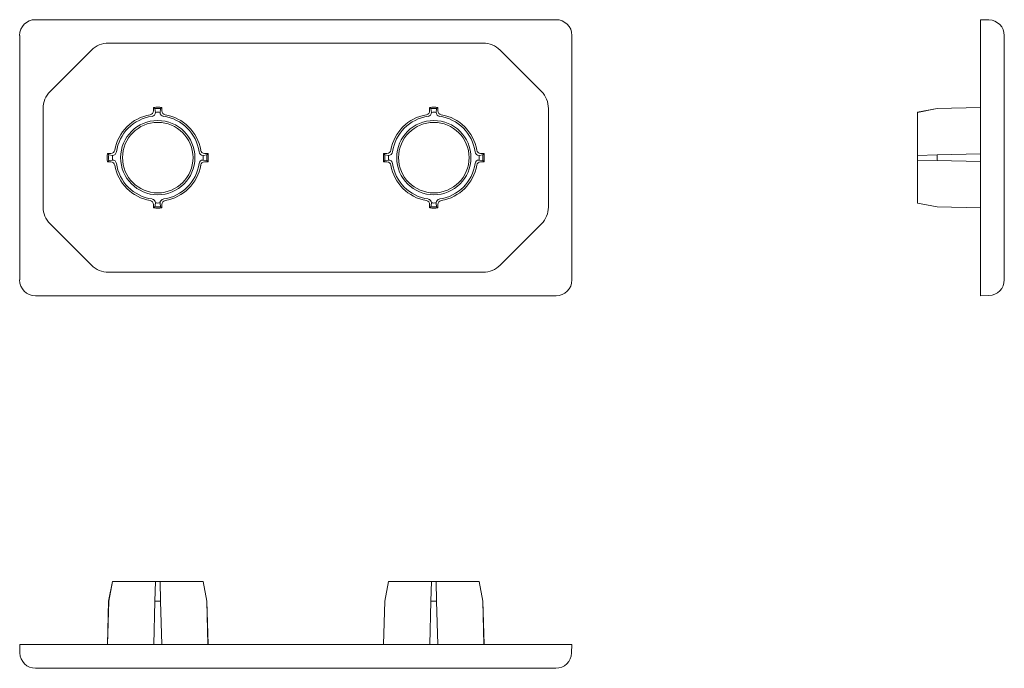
# Model space of a CAD drawing. Header units: millimetres. Extents: x 103 to 228, y 53 to 135.
import ezdxf

# ---------------------------------------------------------------- set-up
doc = ezdxf.new("R2010")
doc.units = ezdxf.units.MM

msp = doc.modelspace()

# ---------------------------------------------------------------- linework, layer by layer
at = {"color": 7, "linetype": 'Continuous', "lineweight": 15}
for p, q in [((170.93, 135.1), (104.93, 135.1)), ((224.75, 135.1), (225.81, 135.08)), ((224.75, 133.11), (224.75, 135.1)), ((102.93, 133.11), (102.93, 102.1)), ((172.93, 102.1), (172.93, 133.11)), ((224.75, 102.1), (224.75, 133.11)), ((227.75, 133.08), (227.75, 102.13)), ((112.03, 131.24), (106.79, 126)), ((161.68, 132.13), (114.17, 132.13)), ((169.07, 126), (163.82, 131.24)), ((105.9, 123.86), (105.9, 111.35)), ((120.07, 123.83), (119.9, 123.98)), ((119.9, 123.54), (119.9, 123.98)), ((120.07, 123.83), (120.14, 123.35)), ((120.72, 123.35), (120.78, 123.83)), ((120.78, 123.83), (120.95, 123.98)), ((120.95, 123.98), (120.95, 123.54)), ((155.07, 123.83), (154.9, 123.98)), ((154.9, 123.54), (154.9, 123.98)), ((155.07, 123.83), (155.14, 123.35)), ((155.72, 123.35), (155.78, 123.83)), ((155.78, 123.83), (155.95, 123.98)), ((155.95, 123.98), (155.95, 123.54)), ((169.95, 111.35), (169.95, 123.86)), ((219.25, 123.84), (216.75, 123.36)), ((216.75, 123.35), (219.25, 123.83)), ((224.75, 123.98), (219.25, 123.84)), ((219.25, 123.83), (224.75, 123.96)), ((219.25, 123.83), (219.25, 123.84)), ((120.14, 123.35), (120.14, 123.34)), ((120.72, 123.34), (120.72, 123.35)), ((155.14, 123.35), (155.14, 123.34)), ((155.72, 123.34), (155.72, 123.35)), ((216.75, 123.35), (216.75, 123.36)), ((216.75, 123.34), (216.75, 123.35)), ((216.75, 122.85), (216.75, 123.34)), ((216.75, 118.33), (216.75, 122.85)), ((114.21, 117.96), (114.05, 118.13)), ((114.05, 118.13), (114.49, 118.13)), ((114.68, 117.9), (114.21, 117.96)), ((114.69, 117.9), (114.68, 117.9)), ((126.17, 117.9), (126.16, 117.9)), ((126.65, 117.96), (126.17, 117.9)), ((126.36, 118.13), (126.81, 118.13)), ((126.65, 117.96), (126.81, 118.13)), ((149.21, 117.96), (149.05, 118.13)), ((149.05, 118.13), (149.49, 118.13)), ((149.68, 117.9), (149.21, 117.96)), ((149.69, 117.9), (149.68, 117.9)), ((161.17, 117.9), (161.16, 117.9)), ((161.65, 117.96), (161.17, 117.9)), ((161.36, 118.13), (161.81, 118.13)), ((161.65, 117.96), (161.81, 118.13)), ((216.75, 117.9), (216.75, 118.33)), ((219.25, 117.96), (216.75, 117.9)), ((216.75, 117.31), (216.75, 117.9)), ((219.25, 117.96), (224.75, 118.11)), ((219.25, 117.25), (219.25, 117.96)), ((114.21, 117.25), (114.05, 117.08)), ((114.49, 117.08), (114.05, 117.08)), ((114.21, 117.25), (114.68, 117.31)), ((114.68, 117.31), (114.69, 117.31)), ((126.16, 117.31), (126.17, 117.31)), ((126.17, 117.31), (126.65, 117.25)), ((126.81, 117.08), (126.36, 117.08)), ((126.65, 117.25), (126.81, 117.08)), ((149.21, 117.25), (149.05, 117.08)), ((149.49, 117.08), (149.05, 117.08)), ((149.21, 117.25), (149.68, 117.31)), ((149.68, 117.31), (149.69, 117.31)), ((161.16, 117.31), (161.17, 117.31)), ((161.17, 117.31), (161.65, 117.25)), ((161.81, 117.08), (161.36, 117.08)), ((161.65, 117.25), (161.81, 117.08)), ((216.75, 117.31), (219.25, 117.25)), ((216.75, 116.88), (216.75, 117.31)), ((216.75, 112.36), (216.75, 116.88)), ((219.25, 117.25), (224.75, 117.11)), ((216.75, 111.87), (216.75, 112.36)), ((119.9, 111.23), (119.9, 111.67)), ((120.07, 111.38), (119.9, 111.23)), ((120.14, 111.86), (120.07, 111.38)), ((120.14, 111.87), (120.14, 111.86)), ((120.72, 111.86), (120.72, 111.87)), ((120.78, 111.38), (120.72, 111.86)), ((120.78, 111.38), (120.95, 111.23)), ((120.95, 111.67), (120.95, 111.23)), ((154.9, 111.23), (154.9, 111.67)), ((155.07, 111.38), (154.9, 111.23)), ((155.14, 111.86), (155.07, 111.38)), ((155.14, 111.87), (155.14, 111.86)), ((155.72, 111.86), (155.72, 111.87)), ((155.78, 111.38), (155.72, 111.86)), ((155.78, 111.38), (155.95, 111.23)), ((155.95, 111.67), (155.95, 111.23)), ((216.75, 111.86), (216.75, 111.87)), ((216.75, 111.86), (219.25, 111.37)), ((219.25, 111.38), (216.75, 111.86)), ((216.75, 111.86), (216.75, 111.86)), ((219.25, 111.38), (224.75, 111.25)), ((219.25, 111.37), (219.25, 111.38)), ((219.25, 111.37), (224.75, 111.23)), ((106.79, 109.21), (112.03, 103.97)), ((163.82, 103.97), (169.07, 109.21)), ((114.17, 103.08), (161.68, 103.08)), ((224.75, 100.11), (224.75, 102.1)), ((104.93, 100.11), (170.93, 100.11)), ((225.81, 100.13), (224.75, 100.11)), ((114.68, 63.86), (114.2, 61.36)), ((114.21, 61.36), (114.68, 63.86)), ((114.68, 63.86), (114.69, 63.86)), ((114.68, 63.86), (114.68, 63.86)), ((114.69, 63.86), (115.19, 63.86)), ((115.19, 63.86), (119.7, 63.86)), ((119.7, 63.86), (120.14, 63.86)), ((120.14, 63.86), (120.07, 61.36)), ((120.14, 63.86), (120.72, 63.86)), ((120.78, 61.36), (120.72, 63.86)), ((120.72, 63.86), (121.15, 63.86)), ((121.15, 63.86), (125.67, 63.86)), ((125.67, 63.86), (126.16, 63.86)), ((126.16, 63.86), (126.17, 63.86)), ((126.17, 63.86), (126.65, 61.36)), ((126.17, 63.86), (126.18, 63.86)), ((126.66, 61.36), (126.18, 63.86)), ((149.68, 63.86), (149.2, 61.36)), ((149.21, 61.36), (149.68, 63.86)), ((149.68, 63.86), (149.69, 63.86)), ((149.68, 63.86), (149.68, 63.86)), ((149.69, 63.86), (150.19, 63.86)), ((150.19, 63.86), (154.7, 63.86)), ((154.7, 63.86), (155.14, 63.86)), ((155.14, 63.86), (155.07, 61.36)), ((155.14, 63.86), (155.72, 63.86)), ((155.78, 61.36), (155.72, 63.86)), ((155.72, 63.86), (156.15, 63.86)), ((156.15, 63.86), (160.67, 63.86)), ((160.67, 63.86), (161.16, 63.86)), ((161.16, 63.86), (161.17, 63.86)), ((161.17, 63.86), (161.65, 61.36)), ((161.17, 63.86), (161.18, 63.86)), ((161.66, 61.36), (161.18, 63.86)), ((114.2, 61.36), (114.05, 55.86)), ((114.21, 61.36), (114.07, 55.86)), ((114.2, 61.36), (114.21, 61.36)), ((120.07, 61.36), (119.93, 55.86)), ((120.07, 61.36), (120.78, 61.36)), ((120.78, 61.36), (120.93, 55.86)), ((126.65, 61.36), (126.78, 55.86)), ((126.65, 61.36), (126.66, 61.36)), ((126.8, 55.86), (126.66, 61.36)), ((149.2, 61.36), (149.05, 55.86)), ((149.21, 61.36), (149.07, 55.86)), ((149.2, 61.36), (149.21, 61.36)), ((155.07, 61.36), (154.93, 55.86)), ((155.07, 61.36), (155.78, 61.36)), ((155.78, 61.36), (155.93, 55.86)), ((161.65, 61.36), (161.78, 55.86)), ((161.65, 61.36), (161.66, 61.36)), ((161.8, 55.86), (161.66, 61.36)), ((102.95, 54.81), (102.93, 55.86)), ((102.93, 55.86), (104.93, 55.86)), ((104.93, 55.86), (170.93, 55.86)), ((170.93, 55.86), (172.93, 55.86)), ((172.93, 55.86), (172.9, 54.81)), ((170.9, 52.86), (104.95, 52.86))]:
    msp.add_line(p, q, dxfattribs=at)
for centre, radius in [((120.43, 117.61), 4.71), ((120.43, 117.61), 4.47), ((155.43, 117.61), 4.71), ((155.43, 117.61), 4.47)]:
    msp.add_circle(centre, radius, dxfattribs=at)
for centre, radius, start, end in [((225.75, 133.08), 2, 0, 88.5), ((114.17, 129.1), 3.03, 90, 135), ((161.68, 129.1), 3.03, 45, 90), ((108.93, 123.86), 3.03, 135, 180), ((166.93, 123.86), 3.03, 360, 45), ((120.43, 117.61), 6.4, 85.2849, 94.7151), ((120.43, 117.61), 6.23, 86.7249, 93.2751), ((155.43, 117.61), 6.4, 85.2849, 94.7151), ((155.43, 117.61), 6.23, 86.7249, 93.2751), ((120.43, 117.61), 5.53, 99.8032, 170.1968), ((120.43, 117.61), 5.29, 97.845, 172.155), ((119.4, 123.54), 0.5, 279.7989, 0), ((119.64, 123.34), 0.5, 277.84, 0.0428), ((120.43, 117.61), 5.75, 87.104, 92.896), ((121.22, 123.34), 0.5, 180, 262.16), ((121.45, 123.54), 0.5, 179.9741, 260.2011), ((120.43, 117.61), 5.29, 7.845, 82.155), ((120.43, 117.61), 5.53, 9.8032, 80.1968), ((155.43, 117.61), 5.53, 99.8032, 170.1968), ((155.43, 117.61), 5.29, 97.845, 172.155), ((154.4, 123.54), 0.5, 279.7989, 0), ((154.64, 123.34), 0.5, 277.84, 0.0428), ((155.43, 117.61), 5.75, 87.104, 92.896), ((156.22, 123.34), 0.5, 180, 262.16), ((156.45, 123.54), 0.5, 179.9741, 260.2011), ((155.43, 117.61), 5.29, 7.845, 82.155), ((155.43, 117.61), 5.53, 9.8032, 80.1968), ((120.43, 117.61), 6.4, 175.2849, 184.7151), ((120.43, 117.61), 6.23, 176.7249, 183.2751), ((114.49, 118.63), 0.5, 269.9958, 350.2011), ((120.43, 117.61), 5.75, 177.104, 182.896), ((114.69, 118.4), 0.5, 269.995, 352.1599), ((126.16, 118.4), 0.5, 187.84, 270.005), ((126.36, 118.63), 0.5, 189.799, 270.0043), ((120.43, 117.61), 5.75, 357.104, 2.896), ((120.43, 117.61), 6.23, 356.7249, 3.2751), ((120.43, 117.61), 6.4, 355.2849, 4.7151), ((155.43, 117.61), 6.4, 175.2849, 184.7151), ((155.43, 117.61), 6.23, 176.7249, 183.2751), ((149.49, 118.63), 0.5, 269.9958, 350.2011), ((155.43, 117.61), 5.75, 177.104, 182.896), ((149.69, 118.4), 0.5, 269.995, 352.1599), ((161.16, 118.4), 0.5, 187.84, 270.005), ((161.36, 118.63), 0.5, 189.799, 270.0043), ((155.43, 117.61), 5.75, 357.104, 2.896), ((155.43, 117.61), 6.23, 356.7249, 3.2751), ((155.43, 117.61), 6.4, 355.2849, 4.7151), ((114.49, 116.58), 0.5, 9.799, 90.0043), ((114.69, 116.81), 0.5, 7.84, 90.005), ((120.43, 117.61), 5.53, 189.8032, 260.1968), ((120.43, 117.61), 5.29, 187.845, 262.155), ((120.43, 117.61), 5.29, 277.845, 352.155), ((120.43, 117.61), 5.53, 279.8032, 350.1968), ((126.16, 116.81), 0.5, 89.995, 172.1599), ((126.36, 116.58), 0.5, 89.9958, 170.2011), ((149.49, 116.58), 0.5, 9.799, 90.0043), ((149.69, 116.81), 0.5, 7.84, 90.005), ((155.43, 117.61), 5.53, 189.8032, 260.1968), ((155.43, 117.61), 5.29, 187.845, 262.155), ((155.43, 117.61), 5.29, 277.845, 352.155), ((155.43, 117.61), 5.53, 279.8032, 350.1968), ((161.16, 116.81), 0.5, 89.995, 172.1599), ((161.36, 116.58), 0.5, 89.9958, 170.2011), ((119.64, 111.87), 0.5, 360, 82.16), ((121.22, 111.87), 0.5, 97.84, 180.0428), ((154.64, 111.87), 0.5, 360, 82.16), ((156.22, 111.87), 0.5, 97.84, 180.0428), ((108.93, 111.35), 3.03, 180, 225), ((119.4, 111.67), 0.5, 359.9741, 80.2011), ((120.43, 117.61), 6.4, 265.2849, 274.7151), ((120.43, 117.61), 6.23, 266.7249, 273.2751), ((120.43, 117.61), 5.75, 267.104, 272.896), ((121.45, 111.67), 0.5, 99.7989, 180), ((154.4, 111.67), 0.5, 359.9741, 80.2011), ((155.43, 117.61), 6.4, 265.2849, 274.7151), ((155.43, 117.61), 6.23, 266.7249, 273.2751), ((155.43, 117.61), 5.75, 267.104, 272.896), ((156.45, 111.67), 0.5, 99.7989, 180), ((166.93, 111.35), 3.03, 315, 0), ((114.17, 106.11), 3.03, 225, 270), ((161.68, 106.11), 3.03, 270, 315), ((225.75, 102.13), 2, 271.5, 0), ((104.95, 54.86), 2, 181.5, 270), ((170.9, 54.86), 2, 270, 358.5)]:
    msp.add_arc(centre, radius, start, end, dxfattribs=at)
for centre, major_axis, start_param, end_param in [((104.93, 133.1), (1.42, -1.42), 2.356537, 3.926648), ((170.93, 133.1), (1.42, 1.42), 5.49813, 7.068241), ((104.93, 102.11), (1.42, 1.42), 2.356537, 3.926648), ((170.93, 102.11), (1.42, -1.42), 5.49813, 7.068241)]:
    msp.add_ellipse(centre, major_axis=major_axis, ratio=0.999315, start_param=start_param, end_param=end_param, dxfattribs=at)

doc.saveas('drawing.dxf')
